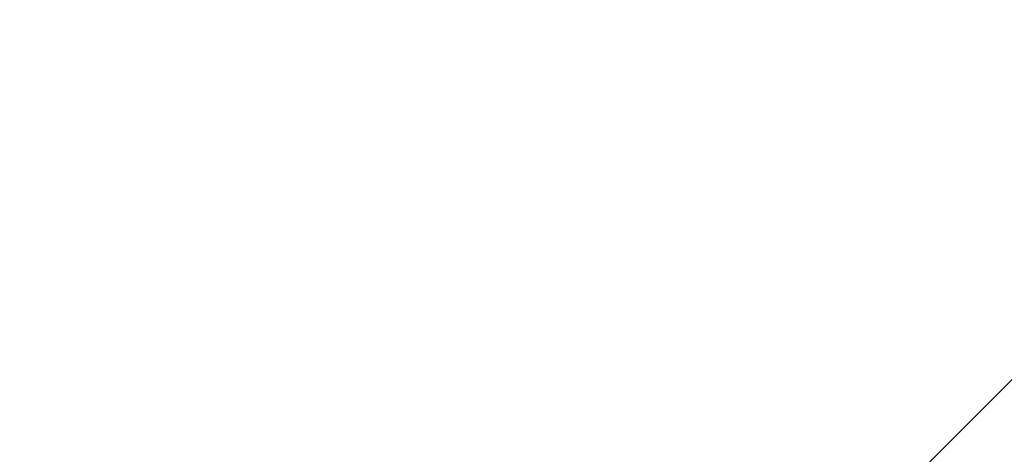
# Model space of a CAD drawing. Header units: millimetres. Extents: x -1777 to 1198744, y 17256 to 76241.
# Tile 119 of 201: x 128045 to 128089, y 52481 to 52501. Entities that reach past the tile are written whole.
import ezdxf

# ---------------------------------------------------------------- set-up
doc = ezdxf.new("R2010")
doc.units = ezdxf.units.MM
doc.layers.add('Beschriftung', color=7, linetype='Continuous', lineweight=9)
doc.styles.add('LBB3.5M1000', font='isocp.shx', dxfattribs={"height": 3.5})

msp = doc.modelspace()

# ---------------------------------------------------------------- hatches: boundary and pattern name
h = msp.add_hatch()
h.set_pattern_fill('ANSI33', color=256, scale=50)
h.set_pattern_definition([(45, (42400.1, 91172.18), (-224.5064, 224.5064), []), (45, (42624.6, 91172.18), (-224.5064, 224.5064), [158.75, -79.375])])
h.paths.add_polyline_path([(128396.39671, 52816.36326), (127935.59851, 52811.17604), (127935.59851, 52477.17604), (128053.09713, 52477.17604), (128053.09713, 52479.17604), (128213.09713, 52479.17604), (128338.18417, 52477.17604), (128338.18417, 52467.17604), (128384.58417, 52467.17604), (128494.94887, 52466.81276)])

# ---------------------------------------------------------------- texts
at = {"layer": 'Beschriftung', "insert": (-641.05085, 52759.07674), "char_height": 500, "width": 7399.7669481, "attachment_point": 1, "style": 'LBB3.5M1000'}
msp.add_mtext('\\pi2004.5;{\\fArial|b0|i0|c0|p34;TOP VIEW\\P\\pi1431.8;\\fArial|b0|i1|c0|p34;DRAUFSICHT\\P\\pi64.583;\\fArial|b0|i0|c0|p34;\\H0.6x;(SECTION THROUGH PUMP HOUSE)\\P\\pi330.31;\\fArial|b0|i1|c0|p34;(SCHNITT DURCH PUMPENHAUS)}', dxfattribs=at)

doc.saveas('drawing.dxf')
